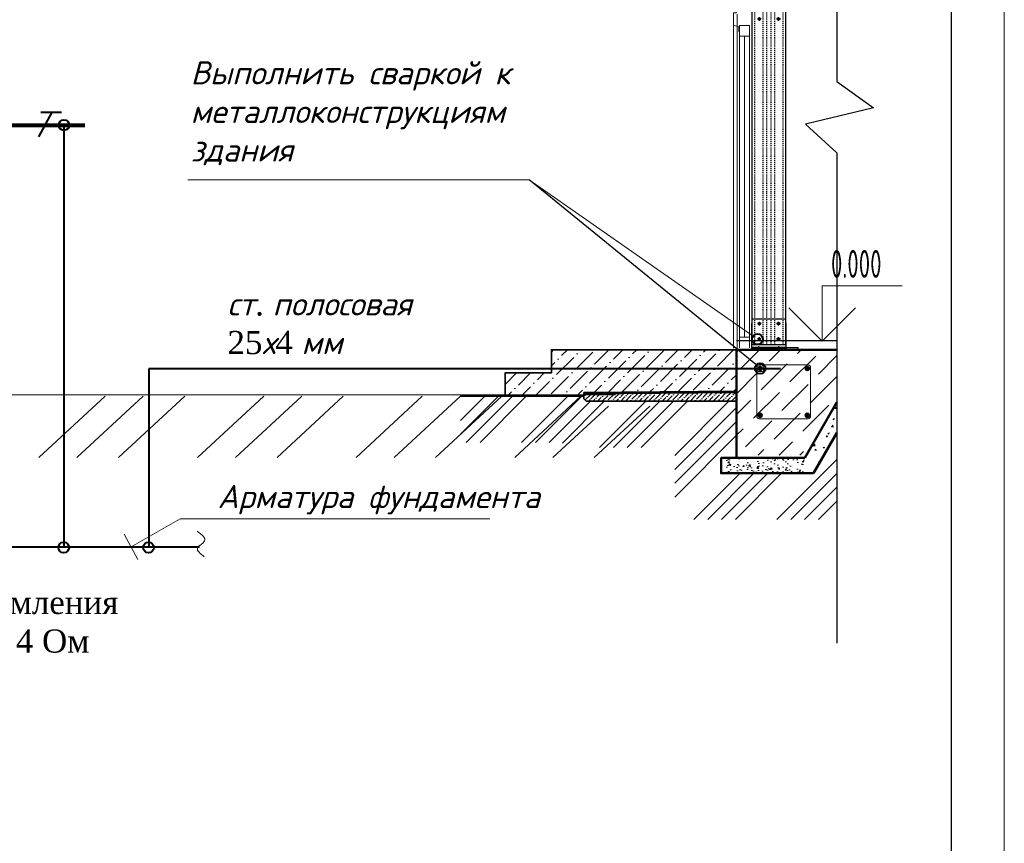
# Model space of a CAD drawing. Header units: metres. Extents: x 705633 to 708863, y 4309165 to 4309462.
# Tile 20 of 25: x 708269 to 708371, y 4309314 to 4309399. Entities that reach past the tile are written whole.
import ezdxf

# ---------------------------------------------------------------- set-up
doc = ezdxf.new("R2010")
doc.units = ezdxf.units.M
doc.header["$LTSCALE"] = 0.5
for name, pattern in [('ACAD_ISO03W100', [30, 12, -18]), ('HIDDEN', [0.375, 0.25, -0.125]), ('SOLID', [0])]:
    doc.linetypes.add(name, pattern=pattern)
for name, color, linetype in [('_ДЎјц', 1, 'Continuous'), ('_ґлБ¦ёс', 6, 'Continuous'), ('KONTUR', 20, 'Continuous')]:
    doc.layers.add(name, color=color, linetype=linetype)
for name, color, linetype, lineweight in [('column 40', 1, 'Continuous', 35), ('STR. Format', 7, 'Continuous', 40), ('План2', 7, 'Continuous', 35), ('размер', 5, 'Continuous', 15), ('Размер 1', 251, 'Continuous', 20), ('размеры', 76, 'Continuous', 15), ('Фундамент1', 7, 'Continuous', 50), ('шахта', 10, 'Continuous', 15), ('ЭТ', 5, 'Continuous', 30)]:
    doc.layers.add(name, color=color, linetype=linetype, lineweight=lineweight)
doc.styles.get("Standard").update_dxf_attribs({"font": 'times.ttf'})
doc.styles.add('style1', font='times.ttf', dxfattribs={"height": 250})
doc.styles.add('имитатор ГОСТа', font='isocpeur.ttf', dxfattribs={"width": 0.6, "height": 300})

# ---------------------------------------------------------------- blocks, each defined once
blk = doc.blocks.new('546w4w64r5w6eg w')
at = {"layer": '_ДЎјц', "color": 7, "linetype": 'SOLID'}
for p, q in [((18430804.8, -7799622.2), (18430780.8, -7799622.2)), ((18430792.8, -7799634.2), (18430792.8, -7799610.2)), ((18430928.8, -7799622.2), (18430904.8, -7799622.2)), ((18430916.8, -7799634.2), (18430916.8, -7799610.2)), ((18430804.8, -7799922.2), (18430780.8, -7799922.2)), ((18430792.8, -7799934.2), (18430792.8, -7799910.2)), ((18430928.8, -7799922.2), (18430904.8, -7799922.2)), ((18430916.8, -7799934.2), (18430916.8, -7799910.2)), ((18430804.8, -7800315.8), (18430780.8, -7800315.8)), ((18430792.8, -7800327.8), (18430792.8, -7800303.8)), ((18430928.8, -7800315.8), (18430904.8, -7800315.8)), ((18430916.8, -7800327.8), (18430916.8, -7800303.8)), ((18430804.8, -7802289.8), (18430780.8, -7802289.8)), ((18430792.8, -7802301.8), (18430792.8, -7802277.8)), ((18430928.8, -7802289.8), (18430904.8, -7802289.8)), ((18430916.8, -7802301.8), (18430916.8, -7802277.8)), ((18430804.8, -7802389.8), (18430780.8, -7802389.8)), ((18430792.8, -7802401.8), (18430792.8, -7802377.8)), ((18430928.8, -7802389.8), (18430904.8, -7802389.8)), ((18430916.8, -7802401.8), (18430916.8, -7802377.8))]:
    blk.add_line(p, q, dxfattribs=at)
for centre in [(18430792.8, -7799622.2), (18430916.8, -7799622.2), (18430792.8, -7799922.2), (18430916.8, -7799922.2), (18430792.8, -7800315.8), (18430916.8, -7800315.8), (18430792.8, -7802289.8), (18430916.8, -7802289.8), (18430792.8, -7802389.8), (18430916.8, -7802389.8)]:
    blk.add_circle(centre, 8, dxfattribs=at)
at = {"layer": '_ґлБ¦ёс', "color": 1, "linetype": 'HIDDEN'}
for p, q in [((18430762.8, -7799587.2), (18430744.8, -7799587.2)), ((18430744.8, -7799587.2), (18430744.8, -7802424.8)), ((18430816.8, -7799587.2), (18430762.8, -7799587.2)), ((18430762.8, -7802424.8), (18430762.8, -7799587.2)), ((18430840.8, -7799587.2), (18430816.8, -7799587.2)), ((18430816.8, -7802424.8), (18430816.8, -7799587.2)), ((18430868.8, -7799587.2), (18430840.8, -7799587.2)), ((18430840.8, -7802424.8), (18430840.8, -7799587.2)), ((18430892.8, -7799587.2), (18430868.8, -7799587.2)), ((18430868.8, -7802424.8), (18430868.8, -7799587.2)), ((18430946.8, -7799587.2), (18430892.8, -7799587.2)), ((18430892.8, -7802424.8), (18430892.8, -7799587.2)), ((18430964.8, -7799587.2), (18430946.8, -7799587.2)), ((18430946.8, -7802424.8), (18430946.8, -7799587.2)), ((18430964.8, -7802424.8), (18430964.8, -7799587.2)), ((18430744.8, -7802424.8), (18430762.8, -7802424.8)), ((18430762.8, -7802424.8), (18430816.8, -7802424.8)), ((18430816.8, -7802424.8), (18430840.8, -7802424.8)), ((18430840.8, -7802424.8), (18430868.8, -7802424.8)), ((18430868.8, -7802424.8), (18430892.8, -7802424.8)), ((18430892.8, -7802424.8), (18430946.8, -7802424.8)), ((18430946.8, -7802424.8), (18430964.8, -7802424.8)), ((18430964.8, -7802424.8), (18430964.8, -7802424.8))]:
    blk.add_line(p, q, dxfattribs=at)

msp = doc.modelspace()

# ---------------------------------------------------------------- hatches: boundary and pattern name
at = {"layer": 'column 40'}
h = msp.add_hatch(color=256, dxfattribs=at)
edge = h.paths.add_edge_path()
edge.add_ellipse((708346.15, 4309362.76), major_axis=(0.149, 0.149), ratio=1, start_angle=-45, end_angle=135, ccw=False)
edge.add_ellipse((708346.15, 4309362.76), major_axis=(-0.149, 0.149), ratio=1, start_angle=45, end_angle=225, ccw=False)
h = msp.add_hatch(color=256, dxfattribs=at)
edge = h.paths.add_edge_path()
edge.add_ellipse((708351.04, 4309362.76), major_axis=(-0.149, 0.149), ratio=1, start_angle=225, end_angle=405)
edge.add_ellipse((708351.04, 4309362.76), major_axis=(0.149, 0.149), ratio=1, start_angle=135, end_angle=315)
h = msp.add_hatch(color=256, dxfattribs=at)
edge = h.paths.add_edge_path()
edge.add_ellipse((708346.15, 4309357.9), major_axis=(-0.149, 0.149), ratio=1, start_angle=45, end_angle=225)
edge.add_ellipse((708346.15, 4309357.9), major_axis=(0.149, 0.149), ratio=1, start_angle=315, end_angle=495)
h = msp.add_hatch(color=256, dxfattribs=at)
edge = h.paths.add_edge_path()
edge.add_ellipse((708351.04, 4309357.9), major_axis=(0.149, 0.149), ratio=1, start_angle=135, end_angle=315, ccw=False)
edge.add_ellipse((708351.04, 4309357.9), major_axis=(-0.149, 0.149), ratio=1, start_angle=-135, end_angle=45, ccw=False)
at = {"layer": 'Размер 1', "ltscale": 60}
h = msp.add_hatch(dxfattribs=at)
h.set_pattern_fill('ANSI36', color=256, scale=0.32, style=0)
h.set_pattern_definition([(45, (709286.0897, 4311089.0172), (0.53881537, 1.97565635), [2.54, -0.508, 0, -0.508])])
h.paths.add_polyline_path([(708324.5, 4309364.69), (708343.7, 4309364.69), (708343.7, 4309360.4), (708327.86, 4309360.26), (708327.86, 4309359.89), (708319.7, 4309359.89), (708319.7, 4309362.29), (708324.5, 4309362.29)])
at = {"layer": 'Размер 1', "lineweight": 15, "ltscale": 5}
h = msp.add_hatch(dxfattribs=at)
h.set_pattern_fill('ANSI36', color=256, scale=0.106667, style=0)
h.set_pattern_definition([(45, (514196.836, 4385384.13375), (0.1796051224, 0.65855211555), [0.8466666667, -0.1693333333, 0, -0.1693333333])])
h.paths.add_polyline_path([(708343.7, 4309359.36), (708343.7, 4309360.28), (708327.86, 4309360.14), (708327.86, 4309359.62), (708328.12, 4309359.36)])
at = {"layer": 'Размер 1', "ltscale": 20}
h = msp.add_hatch(dxfattribs=at)
h.set_pattern_fill('AR-CONC', color=256, scale=0.008, style=0)
h.set_pattern_definition([(50, (707363.117, 4309518.1382), (1.4574774, -0.1275127), [0.1524, -1.6764]), (355, (707363.117, 4309518.1382), (-0.2819474, 1.5284548), [0.12192, -1.3411247]), (100.45144, (707363.2384, 4309518.1276), (1.17553, 1.400942), [0.12952, -1.424722]), (46.1842, (707363.117, 4309518.5446), (2.1686323, -0.3363386), [0.2286, -2.5146]), (96.63556, (707363.2977, 4309518.5166), (1.899233, 1.979409), [0.19428, -2.137085]), (351.18415, (707363.117, 4309518.5446), (1.899233, 1.979409), [0.1828797, -2.011678]), (21, (707363.3202, 4309518.443), (1.2129151, -0.8181216), [0.1524, -1.6764]), (326, (707363.3202, 4309518.443), (0.4944162, 1.4735037), [0.12192, -1.34112]), (71.45144, (707363.4212, 4309518.3748), (1.7073314, 0.6553822), [0.12952, -1.4247195]), (37.5, (707363.11696, 4309518.1382), (0.02470883, 0.6764403), [0, -1.324864, 0, -1.36144, 0, -1.3462]), (7.5, (707363.11696, 4309518.1382), (0.5345573, 0.8014446), [0, -0.776224, 0, -1.294384, 0, -0.51308]), (327.5, (707362.6638, 4309518.1382), (1.08472476, -0.04582995), [0, -0.508, 0, -1.58496, 0, -2.10312]), (317.5, (707362.4606, 4309518.1382), (1.18503345, 0.2034119), [0, -0.6604, 0, -1.052576, 0, -1.49352])])
h.paths.add_polyline_path([(708347.06, 4309353.49), (708350.95, 4309353.49), (708350.95, 4309351.89), (708347.06, 4309351.89)])
h.paths.add_polyline_path([(708342.1, 4309353.49), (708347.06, 4309353.49), (708347.06, 4309351.89), (708342.1, 4309351.89)])

# ---------------------------------------------------------------- linework, layer by layer
at = {"lineweight": 25, "ltscale": 20}
for p, q in [((708354.12, 4309426.81), (708354.12, 4309392.51)), ((708354.12, 4309392.51), (708357.91, 4309389.77)), ((708357.91, 4309389.77), (708350.87, 4309388.09)), ((708350.87, 4309388.09), (708354.12, 4309385.12)), ((708354.12, 4309385.12), (708354.12, 4309334.29))]:
    msp.add_line(p, q, dxfattribs=at)
at = {"ltscale": 100}
msp.add_line((708345.87, 4309363.03), (708322.18, 4309382.33), dxfattribs=at)
at = {"ltscale": 20}
for p, q in [((708343.7, 4309365.65), (708354.12, 4309365.65)), ((708343.7, 4309364.69), (708354.12, 4309364.69))]:
    msp.add_line(p, q, dxfattribs=at)
at = {"layer": '_ґлБ¦ёс', "color": 4, "linetype": 'SOLID'}
for p, q in [((708345.3, 4309410.65), (708345.3, 4309365.25)), ((708348.82, 4309365.25), (708348.82, 4309410.65)), ((708345.3, 4309365.25), (708345.59, 4309365.25)), ((708345.59, 4309365.25), (708346.45, 4309365.25)), ((708346.45, 4309365.25), (708346.84, 4309365.25)), ((708346.84, 4309365.25), (708347.29, 4309365.25)), ((708347.29, 4309365.25), (708347.67, 4309365.25)), ((708347.67, 4309365.25), (708348.53, 4309365.25)), ((708348.53, 4309365.25), (708348.82, 4309365.25))]:
    msp.add_line(p, q, dxfattribs=at)
at = {"layer": 'column 40'}
for centre in [(708346.15, 4309362.76), (708351.04, 4309362.76), (708346.15, 4309357.9), (708351.04, 4309357.9)]:
    msp.add_circle(centre, 0.211, dxfattribs=at)
at = {"layer": 'KONTUR'}
for p, q in [((708345.3, 4309367.9), (708348.82, 4309367.9)), ((708346.07, 4309367.25), (708346.07, 4309367.57)), ((708348.05, 4309367.25), (708348.05, 4309367.57)), ((708345.3, 4309364.94), (708345.3, 4309367.45)), ((708345.91, 4309367.41), (708346.23, 4309367.41)), ((708348.21, 4309367.41), (708347.89, 4309367.41)), ((708348.82, 4309367.45), (708348.82, 4309364.94)), ((708345.91, 4309365.81), (708346.23, 4309365.81)), ((708346.07, 4309365.65), (708346.07, 4309365.97)), ((708348.21, 4309365.81), (708347.89, 4309365.81)), ((708348.05, 4309365.65), (708348.05, 4309365.97)), ((708348.82, 4309364.94), (708345.3, 4309364.94)), ((708345.3, 4309364.78), (708345.3, 4309364.94)), ((708345.3, 4309364.94), (708348.82, 4309364.94)), ((708348.82, 4309364.78), (708345.3, 4309364.78)), ((708345.92, 4309364.78), (708345.92, 4309364.94)), ((708346.03, 4309364.65), (708346.03, 4309365.08)), ((708346.13, 4309364.78), (708346.13, 4309364.94)), ((708347.99, 4309364.78), (708347.99, 4309364.94)), ((708348.09, 4309364.65), (708348.09, 4309365.08)), ((708348.2, 4309364.78), (708348.2, 4309364.94)), ((708348.82, 4309364.94), (708348.82, 4309364.78)), ((708348.82, 4309364.94), (708348.82, 4309364.78))]:
    msp.add_line(p, q, dxfattribs=at)
at = {"layer": 'KONTUR', "linetype": 'SOLID'}
for p, q in [((708345.3, 4309365.25), (708346.02, 4309365.25)), ((708346.02, 4309365.25), (708346.34, 4309365.25)), ((708346.34, 4309365.25), (708347.78, 4309365.25)), ((708347.78, 4309365.25), (708348.1, 4309365.25)), ((708348.1, 4309365.25), (708348.82, 4309365.25))]:
    msp.add_line(p, q, dxfattribs=at)
at = {"layer": 'KONTUR'}
for centre in [(708346.07, 4309367.41), (708348.05, 4309367.41), (708346.07, 4309365.81), (708348.05, 4309365.81)]:
    msp.add_circle(centre, 0.107, dxfattribs=at)
at = {"layer": 'STR. Format', "lineweight": 13, "ltscale": 30}
msp.add_line((708371.48, 4309462.03), (708371.48, 4309165.03), dxfattribs=at)
at = {"layer": 'STR. Format', "color": 0, "linetype": 'ByBlock', "lineweight": 30, "ltscale": 30}
msp.add_line((708365.98, 4309456.53), (708365.98, 4309170.53), dxfattribs=at)
at = {"layer": 'План2'}
for p, q in [((708327.86, 4309360.26), (708343.7, 4309360.4)), ((708327.86, 4309359.89), (708315.07, 4309359.89)), ((708327.86, 4309360.14), (708343.7, 4309360.28)), ((708327.86, 4309359.62), (708327.86, 4309360.26))]:
    msp.add_line(p, q, dxfattribs=at)
for points in [[(708343.7, 4309364.69), (708324.5, 4309364.69), (708324.5, 4309362.29), (708319.7, 4309362.29), (708319.7, 4309359.89)], [(708343.7, 4309359.36), (708328.12, 4309359.36), (708327.86, 4309359.62), (708327.86, 4309359.62), (708327.86, 4309359.62)]]:
    msp.add_lwpolyline(points, dxfattribs=at)
at = {"layer": 'Размер 1', "ltscale": 60}
for p, q in [((708343.76, 4309399.49), (708343.76, 4309364.73)), ((708343.38, 4309398.36), (708343.38, 4309364.86)), ((708345.04, 4309398.33), (708344, 4309398.33)), ((708344, 4309398.33), (708344, 4309364.89)), ((708345.04, 4309398.33), (708345.04, 4309364.89)), ((708345.04, 4309397.21), (708344, 4309397.21)), ((708344.52, 4309397.21), (708344.52, 4309366.01)), ((708345.3, 4309365.25), (708345.3, 4309372.76)), ((708345.3, 4309372.76), (708345.3, 4309364.69)), ((708346.07, 4309367.25), (708346.07, 4309367.57)), ((708348.05, 4309367.25), (708348.05, 4309367.57)), ((708345.91, 4309367.41), (708346.23, 4309367.41)), ((708348.21, 4309367.41), (708347.89, 4309367.41)), ((708345.04, 4309366.01), (708344, 4309366.01)), ((708345.91, 4309365.81), (708346.23, 4309365.81)), ((708346.07, 4309365.65), (708346.07, 4309365.97)), ((708348.21, 4309365.81), (708347.89, 4309365.81)), ((708348.05, 4309365.65), (708348.05, 4309365.97)), ((708346.03, 4309364.65), (708346.03, 4309365.08)), ((708348.09, 4309364.65), (708348.09, 4309365.08))]:
    msp.add_line(p, q, dxfattribs=at)
at = {"layer": 'Размер 1', "linetype": 'ACAD_ISO03W100', "ltscale": 2}
for p, q in [((708345.3, 4309367.9), (708348.82, 4309367.9)), ((708345.3, 4309364.94), (708345.3, 4309367.45)), ((708348.82, 4309367.45), (708348.82, 4309364.94))]:
    msp.add_line(p, q, dxfattribs=at)
at = {"layer": 'Размер 1', "color": 251, "ltscale": 20}
for p, q in [((708343.7, 4309364.45), (708343.84, 4309364.59)), ((708344.11, 4309362.71), (708346.1, 4309364.69)), ((708347.08, 4309363.52), (708348.25, 4309364.69)), ((708350.04, 4309364.32), (708350.41, 4309364.69)), ((708349.23, 4309361.36), (708351.93, 4309364.05)), ((708352.2, 4309362.17), (708354.12, 4309364.09)), ((708346.27, 4309360.55), (708348.96, 4309363.25)), ((708343.7, 4309360.14), (708345.85, 4309362.29)), ((708351.39, 4309359.2), (708354.08, 4309361.9)), ((708348.42, 4309358.4), (708351.12, 4309361.09)), ((708343.7, 4309357.98), (708345.19, 4309359.47)), ((708345.46, 4309357.59), (708348.16, 4309360.28)), ((708350.58, 4309356.24), (708353.27, 4309358.94)), ((708344.65, 4309354.62), (708347.35, 4309357.32)), ((708347.62, 4309355.43), (708350.31, 4309358.13)), ((708343.7, 4309355.83), (708344.38, 4309356.51)), ((708345.95, 4309353.77), (708346.54, 4309354.36)), ((708348.11, 4309353.77), (708349.5, 4309355.16)), ((708350.26, 4309353.77), (708350.64, 4309354.15))]:
    msp.add_line(p, q, dxfattribs=at)
at = {"layer": 'Размер 1', "ltscale": 20}
for p, q in [((708315.07, 4309357.37), (708317.59, 4309359.89)), ((708315.07, 4309355.93), (708319.03, 4309359.89)), ((708315.66, 4309355.09), (708320.46, 4309359.89)), ((708317.1, 4309355.09), (708321.9, 4309359.89)), ((708321.41, 4309355.09), (708326.21, 4309359.89)), ((708322.85, 4309355.09), (708327.65, 4309359.89)), ((708324.28, 4309355.09), (708328.55, 4309359.36)), ((708325.65, 4309355.02), (708329.99, 4309359.36)), ((708329.5, 4309354.56), (708334.3, 4309359.36)), ((708330.94, 4309354.56), (708335.74, 4309359.36)), ((708332.37, 4309354.56), (708337.17, 4309359.36)), ((708333.81, 4309354.56), (708338.61, 4309359.36)), ((708337.3, 4309353.74), (708342.92, 4309359.36)), ((708337.3, 4309352.3), (708343.7, 4309358.7)), ((708353.9, 4309358.61), (708354, 4309358.73)), ((708353.9, 4309358.61), (708354.03, 4309358.6)), ((708354.02, 4309358.6), (708354, 4309358.73)), ((708337.3, 4309350.87), (708343.7, 4309357.27)), ((708353.69, 4309357.5), (708353.83, 4309357.56)), ((708353.69, 4309357.5), (708353.79, 4309357.43)), ((708353.79, 4309357.43), (708353.83, 4309357.56)), ((708353.55, 4309356.71), (708353.71, 4309356.88)), ((708353.55, 4309356.71), (708353.73, 4309356.68)), ((708353.73, 4309356.68), (708353.71, 4309356.88)), ((708337.3, 4309349.43), (708343.7, 4309355.83)), ((708353.01, 4309355.68), (708353.11, 4309355.8)), ((708353.01, 4309355.68), (708353.13, 4309355.67)), ((708353.13, 4309355.67), (708353.11, 4309355.8)), ((708353.19, 4309356.03), (708353.33, 4309356.08)), ((708353.19, 4309356.03), (708353.29, 4309355.96)), ((708353.29, 4309355.96), (708353.33, 4309356.08)), ((708351.65, 4309354.73), (708351.81, 4309354.9)), ((708351.65, 4309354.73), (708351.83, 4309354.7)), ((708351.83, 4309354.7), (708351.81, 4309354.9)), ((708351.83, 4309354.28), (708351.93, 4309354.4)), ((708351.83, 4309354.28), (708351.96, 4309354.27)), ((708351.95, 4309354.27), (708351.93, 4309354.4)), ((708352.7, 4309354.56), (708352.84, 4309354.61)), ((708352.7, 4309354.56), (708352.8, 4309354.49)), ((708352.8, 4309354.49), (708352.84, 4309354.61)), ((708347.9, 4309347.09), (708354.12, 4309353.31)), ((708351.93, 4309352.42), (708352.08, 4309352.58)), ((708351.96, 4309352.41), (708352, 4309352.41)), ((708352.08, 4309352.55), (708352.08, 4309352.58)), ((708352.12, 4309352.75), (708352.21, 4309352.87)), ((708352.12, 4309352.75), (708352.19, 4309352.74)), ((708352.2, 4309353.08), (708352.34, 4309353.14)), ((708352.2, 4309353.08), (708352.3, 4309353.01)), ((708352.22, 4309352.8), (708352.21, 4309352.87)), ((708352.3, 4309353.01), (708352.34, 4309353.14)), ((708339.27, 4309347.09), (708344.07, 4309351.89)), ((708340.71, 4309347.09), (708345.51, 4309351.89)), ((708342.15, 4309347.09), (708346.95, 4309351.89)), ((708343.58, 4309347.09), (708348.38, 4309351.89)), ((708349.33, 4309347.09), (708354.12, 4309351.87)), ((708350.77, 4309347.09), (708354.12, 4309350.44)), ((708352.21, 4309347.09), (708354.12, 4309349))]:
    msp.add_line(p, q, dxfattribs=at)
at = {"layer": 'Размер 1', "ltscale": 60}
msp.add_lwpolyline([(708343.7, 4309399.71), (708343.7, 4309400.01, 0.414214), (708343.69, 4309400.03), (708343.69, 4309400.03, 0.414214), (708343.67, 4309400.01), (708343.67, 4309399.64, -0.414214), (708343.65, 4309399.63), (708343.4, 4309399.63, 0.414214), (708343.38, 4309399.61), (708343.38, 4309398.36, 0.362352), (708343.39, 4309398.34), (708343.92, 4309398.17, -0.362352), (708343.94, 4309398.15), (708343.94, 4309397.7, 0.414214), (708343.95, 4309397.68), (708343.95, 4309397.68, 0.414214), (708343.97, 4309397.7), (708343.97, 4309398)], format="xyb", dxfattribs=at)
for centre in [(708346.07, 4309367.41), (708348.05, 4309367.41), (708346.07, 4309365.81), (708348.05, 4309365.81)]:
    msp.add_circle(centre, 0.107, dxfattribs=at)
at = {"layer": 'размеры', "ltscale": 100}
for p, q in [((708352.57, 4309365.58), (708352.57, 4309371.34)), ((708360.87, 4309371.34), (708352.57, 4309371.34)), ((708349.12, 4309369.04), (708352.57, 4309365.58)), ((708356.03, 4309369.04), (708352.57, 4309365.58))]:
    msp.add_line(p, q, dxfattribs=at)
at = {"layer": 'Фундамент1', "ltscale": 60}
msp.add_line((708354.12, 4309364.69), (708350.1, 4309364.69), dxfattribs=at)
for points in [[(708354.12, 4309364.69), (708343.7, 4309364.69), (708343.7, 4309353.49), (708350.78, 4309353.49)], [(708350.78, 4309353.49), (708354.12, 4309359.27)], [(708351.7, 4309351.89), (708354.12, 4309356.07)], [(708350.1, 4309353.49), (708342.1, 4309353.49), (708342.1, 4309351.89), (708351.7, 4309351.89)]]:
    msp.add_lwpolyline(points, dxfattribs=at)
at = {"layer": 'шахта', "ltscale": 60}
for p, q in [((708345.92, 4309364.78), (708345.92, 4309364.94)), ((708346.13, 4309364.78), (708346.13, 4309364.94)), ((708347.99, 4309364.78), (708347.99, 4309364.94)), ((708348.2, 4309364.78), (708348.2, 4309364.94)), ((708346.05, 4309362.43), (708346.69, 4309362.43)), ((708346.49, 4309362.86), (708346.49, 4309362.24))]:
    msp.add_line(p, q, dxfattribs=at)
at = {"layer": 'шахта', "lineweight": 30, "ltscale": 60}
msp.add_lwpolyline([(708350.1, 4309364.88), (708345.3, 4309364.88), (708345.3, 4309364.69), (708350.1, 4309364.69), (708350.1, 4309364.88)], dxfattribs=at)
at = {"layer": 'шахта', "ltscale": 60}
for points in [[(708345.81, 4309362.87), (708345.81, 4309357.79)], [(708351.14, 4309363.12), (708346.05, 4309363.12)], [(708351.38, 4309357.79), (708351.38, 4309362.87)], [(708346.05, 4309357.54), (708351.14, 4309357.54)]]:
    msp.add_lwpolyline(points, dxfattribs=at)
for centre, start, end in [((708346.07, 4309362.86), 94.0978, 183.0394), ((708346.07, 4309362.69), 176.9606, 265.9022), ((708346.23, 4309362.86), 356.9606, 85.9022), ((708351.12, 4309362.86), 356.9606, 85.9022), ((708346.07, 4309357.8), 176.9606, 265.9022), ((708351.12, 4309357.8), 274.0978, 3.0394)]:
    msp.add_arc(centre, 0.261, start, end, dxfattribs=at)
at = {"layer": 'ЭТ', "color": 7, "linetype": 'Continuous', "lineweight": 40}
for p, q in [((708272.69, 4309389.33), (708271.31, 4309386.79)), ((708271.54, 4309389.33), (708273.7, 4309389.33)), ((708273.94, 4309387.99), (708273.94, 4309344.26)), ((708282.74, 4309362.71), (708282.74, 4309344.26)), ((708348.28, 4309362.71), (708282.74, 4309362.71)), ((708233.36, 4309344.26), (708288.01, 4309344.26))]:
    msp.add_line(p, q, dxfattribs=at)
at = {"layer": 'ЭТ', "color": 7, "linetype": 'Continuous', "lineweight": 80}
msp.add_line((708240.2, 4309387.99), (708276.11, 4309387.99), dxfattribs=at)
at = {"layer": 'ЭТ', "color": 7, "linetype": 'Continuous', "lineweight": 13}
for p, q in [((708286.78, 4309382.33), (708322.18, 4309382.33)), ((708322.18, 4309382.33), (708345.42, 4309366.11)), ((708198.68, 4309360.02), (708331.14, 4309360.02)), ((708278.21, 4309359.89), (708271.34, 4309353.54)), ((708282.16, 4309359.89), (708275.29, 4309353.54)), ((708286.46, 4309359.89), (708279.59, 4309353.54)), ((708294.66, 4309359.89), (708287.79, 4309353.54)), ((708298.62, 4309359.89), (708291.74, 4309353.54)), ((708302.91, 4309359.89), (708296.04, 4309353.54)), ((708311.11, 4309359.89), (708304.24, 4309353.54)), ((708315.07, 4309359.89), (708308.19, 4309353.54)), ((708319.36, 4309359.89), (708312.49, 4309353.54)), ((708327.57, 4309359.89), (708320.69, 4309353.54)), ((708330.41, 4309358.86), (708324.64, 4309353.54)), ((708334.7, 4309358.86), (708328.94, 4309353.54)), ((708280.91, 4309344.27), (708286, 4309347.17)), ((708286, 4309347.17), (708318.12, 4309347.17)), ((708280.2, 4309345.58), (708281.6, 4309342.96))]:
    msp.add_line(p, q, dxfattribs=at)
at = {"layer": 'ЭТ', "color": 7, "linetype": 'Continuous', "lineweight": 40}
for centre in [(708273.94, 4309387.99), (708345.88, 4309365.8), (708346.15, 4309362.75), (708273.91, 4309344.2), (708282.71, 4309344.2)]:
    msp.add_circle(centre, 0.551, dxfattribs=at)
at = {"layer": 'ЭТ', "color": 7, "linetype": 'Continuous', "lineweight": 13}
msp.add_spline([(708288.48, 4309343.23), (708287.8, 4309344.15), (708288.53, 4309344.88), (708287.76, 4309345.89)], degree=3, dxfattribs=at)

# ---------------------------------------------------------------- block references
at = {"layer": 'Размер 1', "xscale": 0.01600000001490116, "yscale": 0.01600000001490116, "zscale": 0.01600000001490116}
msp.add_blockref('546w4w64r5w6eg w', (413453.39, 4434204.05), dxfattribs=at)

# ---------------------------------------------------------------- texts
at = {"char_height": 2.4, "width": 157.0065, "attachment_point": 1}
for s, insert in [('{\\fISOCPEUR|b0|i1|c204|p34;Выполнить сваркой к }\\P{\\fISOCPEUR|b0|i1|c204|p34;металлоконструкциям}\\P{\\fISOCPEUR|b0|i1|c204|p34;здания}\\P\\P ', (708287.08, 4309394.61, -0.03)), ('{\\fISOCPEUR|b0|i1|c204|p34;ст}. {\\fISOCPEUR|b0|i1|c204|p34;полосовая}\\P25{\\fISOCPEUR|b0|i1|c204|p34;х}4 {\\fISOCPEUR|b0|i1|c204|p34;мм}', (708290.9, 4309370.65, -0.03)), ('{\\fISOCPEUR|b0|i1|c204|p34;Арматура фундамента \\P}   ', (708289.87, 4309350.68, -0.03))]:
    msp.add_mtext(s, dxfattribs=dict(at, insert=insert))
at = {"insert": (708237.39, 4309339.7, -0.03), "char_height": 2.4, "width": 157.0065, "attachment_point": 1, "style": 'style1'}
msp.add_mtext('Cопротивление заземления\\Pсоставляет не более 4 Ом', dxfattribs=at)
at = {"layer": 'размер', "style": 'имитатор ГОСТа', "width": 0.6}
msp.add_text('0.000', height=2.88, dxfattribs=at).set_placement((708353.5, 4309372.16))

doc.saveas('drawing.dxf')
